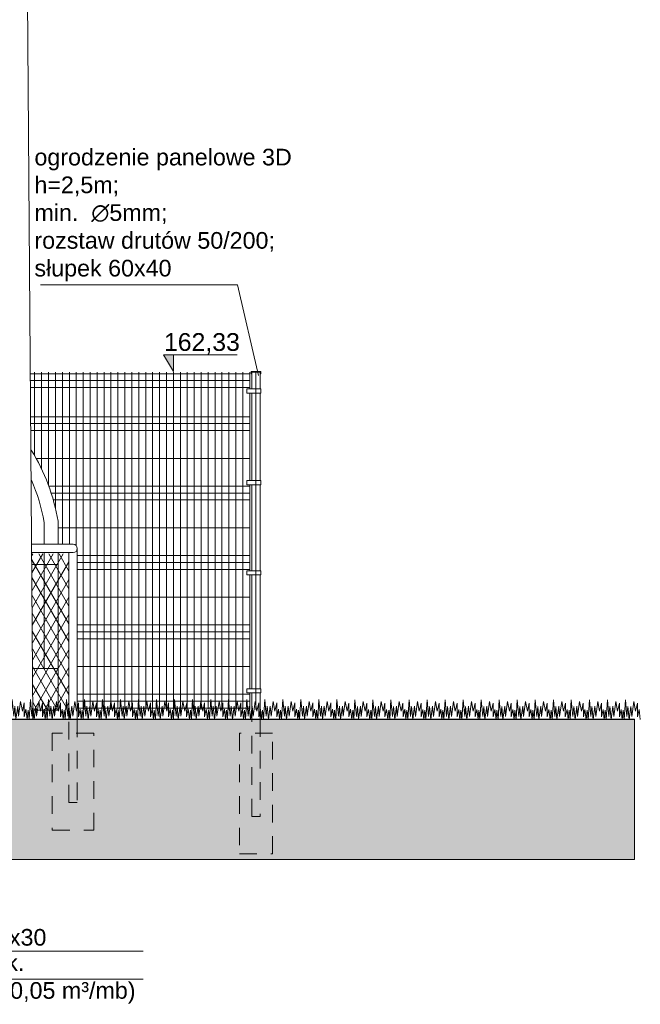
# Model space of a CAD drawing. Header units: millimetres. Extents: x 1962 to 3194, y -795 to -219.
# Tile 191 of 256: x 2556.73 to 2561.2, y -478.01 to -470.91. Entities that reach past the tile are written whole.
import ezdxf

# ---------------------------------------------------------------- set-up
doc = ezdxf.new("R2010")
doc.units = ezdxf.units.MM
doc.linetypes.add('HIDDEN', pattern=[9.525, 6.35, -3.175])
doc.layers.get('0').update_dxf_attribs({"lineweight": 5})
doc.layers.get('Defpoints').update_dxf_attribs({"lineweight": 9})
for name, color, linetype, lineweight in [('A_boisko reflektory', 74, 'Continuous', 9), ('A_flagi przekrojowe', 92, 'Continuous', 9), ('A_hatch przekroje', 125, 'Continuous', 9), ('A_hidden', 137, 'HIDDEN', 9), ('A_koty wysokośc.', 53, 'Continuous', 9), ('A_ogrodzenie 1_2m', 34, 'Continuous', 9), ('A_ogrodzenie 2_4m', 45, 'Continuous', 9), ('A_przekrojowe', 42, 'Continuous', 9), ('A_widok', 142, 'Continuous', 9)]:
    doc.layers.add(name, color=color, linetype=linetype, lineweight=lineweight)
doc.styles.get("Standard").update_dxf_attribs({"font": 'arial.ttf'})

# ---------------------------------------------------------------- blocks, each defined once
blk = doc.blocks.new('zw$528A')
at = {"layer": 'A_boisko reflektory'}
for p, q in [((-0.12, 0), (-0.04, 11)), ((0.12, 0), (-0.12, 0))]:
    blk.add_line(p, q, dxfattribs=at)
blk = doc.blocks.new('zw$CA91')
at = {"layer": 'A_koty wysokośc.'}
h = blk.add_hatch(color=256, dxfattribs=at)
h.dxf.hatch_style = 1
h.paths.add_polyline_path([(-0.448, 0.753), (0, 0), (0, 0.753)])
blk.add_lwpolyline([(2.874, 0.753), (-0.448, 0.753), (0, 0), (0, 0.753)], dxfattribs=at)
blk = doc.blocks.new('zw$824C')
at = {"layer": 'A_hatch przekroje'}
h = blk.add_hatch(dxfattribs=at)
h.set_pattern_fill('EARTH2', color=256, scale=0.03, angle=339.97819, style=2)
h.set_pattern_definition([(225, (4.0639, 26.90586), (-3e-14, -1.077631), [0.3429, -0.4191]), (225, (4.30634, 26.6634), (-3e-14, -1.077631), [0.3429, -0.4191]), (225, (4.2471, 26.7227), (-3e-14, -1.077631), [0.35052, -0.41148]), (225, (4.1878, 26.7819), (-3e-14, -1.077631), [0.35052, -0.41148]), (225, (4.1285, 26.8412), (-3e-14, -1.077631), [0.35052, -0.41148]), (225, (4.1285, 27.38), (-3e-14, -1.077631), [0.3429, -0.4191]), (225, (4.1878, 27.32075), (-3e-14, -1.077631), [0.3429, -0.4191]), (225, (4.2471, 27.2615), (-3e-14, -1.077631), [0.3429, -0.4191]), (225, (4.30634, 27.2022), (-3e-14, -1.077631), [0.3429, -0.4191]), (225, (4.0639, 27.4447), (-3e-14, -1.077631), [0.3429, -0.4191]), (315, (3.5466, 26.9274), (1.077631, -3e-14), [0.3429, -0.4191]), (315, (3.7945, 27.1753), (1.077631, -3e-14), [0.3429, -0.4191]), (315, (3.7298, 27.1106), (1.077631, -3e-14), [0.3429, -0.4191]), (315, (3.6705, 27.05134), (1.077631, -3e-14), [0.3429, -0.4191]), (315, (3.6113, 26.9921), (1.077631, -3e-14), [0.3429, -0.4191]), (315, (4.1501, 26.9921), (1.077631, -3e-14), [0.35052, -0.41148]), (315, (4.20935, 27.05134), (1.077631, -3e-14), [0.35052, -0.41148]), (315, (4.2686, 27.1106), (1.077631, -3e-14), [0.35052, -0.41148]), (315, (4.3333, 27.1753), (1.077631, -3e-14), [0.3429, -0.4191]), (315, (4.0908, 26.9328), (1.077631, -3e-14), [0.3429, -0.4191])])
h.paths.add_polyline_path([(76.5613, 1.0882), (65.5052, 1.1103), (80.7052, 1.0799), (80.7052, 1.0097), (80.7052, 0.9128), (83.2852, 0.8614), (83.2852, 0.9551), (83.2452, 1.2351), (83.1852, 1.2351), (83.1852, 1.3097), (83.3952, 1.3097), (83.5752, 1.3097), (84.6852, 1.3097), (84.6852, 1.3096), (84.9252, 1.3096), (84.9252, 1.3097), (89.261, 1.3097), (89.261, 0.3), (76.5613, 0.3)])
edge = h.paths.add_edge_path(flags=16)
edge.add_arc((81.0792, 0.7473), 0.08, 0, 360)
at = {"layer": 'A_ogrodzenie 1_2m'}
h = blk.add_hatch(dxfattribs=at)
h.set_pattern_fill('DIAMONDS', color=256, scale=0.02, style=2)
h.set_pattern_definition([(60, (-2471.899296, 477.264976), (-0.0549926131, 0.03175), []), (120, (-2471.899296, 477.264976), (-0.0549926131, -0.03175), [])])
h.paths.add_polyline_path([(84.3852, 1.3806), (84.3852, 2.5008), (84.692, 2.5008), (84.6856, 1.3806)])
h.paths.add_polyline_path([(84.9247, 1.3806), (84.9183, 2.5008), (85.1852, 2.5008), (85.1852, 1.3806)])
at = {"layer": 'A_flagi przekrojowe'}
for p, q in [((82.5433, -0.3621), (85.7194, -0.3621)), ((82.5433, -0.5621), (85.7194, -0.5621))]:
    blk.add_line(p, q, dxfattribs=at)
blk.add_lwpolyline([(86.5506, 3.7866), (86.3991, 4.4404), (84.9801, 4.4404)], dxfattribs=at)
at = {"layer": 'A_hidden', "ltscale": 0.02}
for points in [[(85.2452, 1.3085), (85.2452, 0.7097), (85.1852, 0.7097), (85.1852, 1.3097)], [(86.5634, 1.3097), (86.5634, 0.6097), (86.5034, 0.6097), (86.5034, 1.3097)]]:
    blk.add_lwpolyline(points, dxfattribs=at)
for points in [[(85.0652, 0.5097), (85.3652, 0.5097), (85.3652, 1.2097), (85.0652, 1.2097)], [(86.4134, 0.3394), (86.6534, 0.3394), (86.6534, 1.2097), (86.4134, 1.2097)]]:
    blk.add_lwpolyline(points, close=True, dxfattribs=at)
at = {"layer": 'A_ogrodzenie 1_2m'}
for p, q in [((84.9179, 2.5708), (85.2152, 2.5708)), ((84.9183, 2.5108), (85.2152, 2.5108)), ((85.1852, 1.3097), (85.1852, 2.5108)), ((85.2452, 1.3097), (85.2452, 2.5408))]:
    blk.add_line(p, q, dxfattribs=at)
blk.add_arc((85.2152, 2.5408), 0.03, 270, 90, dxfattribs=at)
at = {"layer": 'A_ogrodzenie 2_4m'}
for p, q in [((84.9109, 3.7997), (86.4884, 3.7997)), ((84.9384, 3.2084), (84.9384, 3.8097)), ((84.9884, 3.1133), (84.9884, 3.8097)), ((85.0384, 2.995), (85.0384, 3.8097)), ((85.0884, 2.8287), (85.0884, 3.8097)), ((85.1384, 2.5708), (85.1384, 3.8097)), ((85.1884, 2.5708), (85.1884, 3.8097)), ((85.2384, 2.5598), (85.2384, 3.8097)), ((85.2884, 1.3797), (85.2884, 3.8097)), ((85.3384, 1.3797), (85.3384, 3.8097)), ((85.3884, 1.3797), (85.3884, 3.8097)), ((85.4384, 1.3797), (85.4384, 3.8097)), ((85.4884, 1.3797), (85.4884, 3.8097)), ((85.5384, 1.3797), (85.5384, 3.8097)), ((85.5884, 1.3797), (85.5884, 3.8097)), ((85.6384, 1.3797), (85.6384, 3.8097)), ((85.6884, 1.3797), (85.6884, 3.8097)), ((85.7384, 1.3797), (85.7384, 3.8097)), ((85.7884, 1.3797), (85.7884, 3.8097)), ((85.8384, 1.3797), (85.8384, 3.8097)), ((85.8884, 1.3797), (85.8884, 3.8097)), ((85.9384, 1.3797), (85.9384, 3.8097)), ((85.9884, 1.3797), (85.9884, 3.8097)), ((86.0384, 1.3797), (86.0384, 3.8097)), ((86.0884, 1.3797), (86.0884, 3.8097)), ((86.1384, 1.3797), (86.1384, 3.8097)), ((86.1884, 1.3797), (86.1884, 3.8097)), ((86.2384, 1.3797), (86.2384, 3.8097)), ((86.2884, 1.3797), (86.2884, 3.8097)), ((86.3384, 1.3797), (86.3384, 3.8097)), ((86.3884, 1.3797), (86.3884, 3.8097)), ((86.4384, 1.3797), (86.4384, 3.8097)), ((86.4884, 3.6897), (86.4884, 3.8097)), ((86.5334, 3.8097), (86.5334, 1.3797)), ((84.9112, 3.7497), (86.4884, 3.7497)), ((84.9115, 3.6997), (86.4884, 3.6997)), ((86.4884, 3.0297), (86.4884, 3.6597)), ((84.9127, 3.4897), (86.4884, 3.4897)), ((84.913, 3.4397), (86.4884, 3.4397)), ((84.9133, 3.3897), (86.4884, 3.3897)), ((84.949, 3.1897), (86.4884, 3.1897)), ((85.0404, 2.9897), (86.4884, 2.9897)), ((86.4884, 2.3797), (86.4884, 2.9997)), ((85.0576, 2.9397), (86.4884, 2.9397)), ((85.0727, 2.8897), (86.4884, 2.8897)), ((85.1068, 2.6897), (86.4884, 2.6897)), ((85.2452, 2.4897), (86.4884, 2.4897)), ((85.2452, 2.4397), (86.4884, 2.4397)), ((85.2452, 2.3897), (86.4884, 2.3897)), ((86.4884, 1.5297), (86.4884, 2.3497)), ((85.2452, 2.1897), (86.4884, 2.1897)), ((85.2452, 1.9897), (86.4884, 1.9897)), ((85.2452, 1.9397), (86.4884, 1.9397)), ((85.2452, 1.8897), (86.4884, 1.8897)), ((85.2452, 1.6897), (86.4884, 1.6897)), ((86.4884, 1.3797), (86.4884, 1.4997)), ((85.2452, 1.4897), (86.4884, 1.4897)), ((85.2452, 1.4397), (86.4884, 1.4397)), ((85.2452, 1.3897), (86.4884, 1.3897))]:
    blk.add_line(p, q, dxfattribs=at)
blk.add_lwpolyline([(86.5684, 3.7997), (86.5634, 3.7997), (86.5634, 3.8097), (86.5034, 3.8097), (86.5034, 3.7997), (86.4984, 3.7997), (86.4984, 3.8147), (86.5684, 3.8147)], close=True, dxfattribs=at)
for points in [[(86.5034, 3.6897), (86.5034, 3.8097), (86.5634, 3.8097), (86.5634, 3.6897)], [(86.5684, 3.6897), (86.4684, 3.6897), (86.4684, 3.6597), (86.5684, 3.6597), (86.5684, 3.6897)], [(86.5034, 3.0297), (86.5034, 3.6597)], [(86.5634, 3.6597), (86.5634, 3.0297)], [(86.5684, 3.0297), (86.4684, 3.0297), (86.4684, 2.9997), (86.5684, 2.9997), (86.5684, 3.0297)], [(86.5034, 2.3797), (86.5034, 2.9997)], [(86.5634, 2.9997), (86.5634, 2.3797)], [(86.5684, 2.3797), (86.4684, 2.3797), (86.4684, 2.3497), (86.5684, 2.3497), (86.5684, 2.3797)], [(86.5034, 1.5297), (86.5034, 2.3497)], [(86.5634, 2.3497), (86.5634, 1.5297)], [(86.5684, 1.5297), (86.4684, 1.5297), (86.4684, 1.4997), (86.5684, 1.4997), (86.5684, 1.5297)], [(86.5034, 1.3097), (86.5034, 1.4997)], [(86.5634, 1.4997), (86.5634, 1.3097)]]:
    blk.add_lwpolyline(points, dxfattribs=at)
at = {"layer": 'A_przekrojowe', "const_width": 0.01}
blk.add_lwpolyline([(83.1852, 1.3097), (89.261, 1.3097)], dxfattribs=at)
at = {"layer": 'A_widok'}
for p, q in [((85.0067, 2.7281), (85.0067, 2.5708)), ((85.1068, 2.7364), (85.1068, 2.5708)), ((85.0067, 2.5108), (85.0067, 1.6756)), ((85.1068, 2.5108), (85.1068, 1.3756)), ((85.1068, 2.4256), (84.9188, 2.4256)), ((85.1068, 1.6756), (84.9231, 1.6756)), ((85.1068, 1.3756), (84.9248, 1.3756))]:
    blk.add_line(p, q, dxfattribs=at)
for points in [[(84.8845, 1.3099), (84.8845, 1.3099), (84.8758, 1.3818), (84.8639, 1.3278), (84.8637, 1.4273), (84.8501, 1.3689), (84.8371, 1.4384), (84.8228, 1.3312), (84.8166, 1.404), (84.8039, 1.3098), (84.7952, 1.4031), (84.7884, 1.3311), (84.7771, 1.4511), (84.7688, 1.3097), (84.7609, 1.3756), (84.7546, 1.3097)], [(85.0145, 1.3096), (85.0145, 1.3096), (85.0061, 1.3815), (84.994, 1.3276), (84.9942, 1.427), (84.9803, 1.3687), (84.9677, 1.4382), (84.9528, 1.3311), (84.947, 1.404), (84.9339, 1.3098), (84.9255, 1.4032), (84.9185, 1.3312), (84.9077, 1.4512), (84.8987, 1.3099), (84.8912, 1.3758), (84.8845, 1.3099)], [(85.1444, 1.3098), (85.1444, 1.3098), (85.1357, 1.3817), (85.1238, 1.3277), (85.1236, 1.4271), (85.11, 1.3688), (85.097, 1.4382), (85.0826, 1.331), (85.0765, 1.4039), (85.0638, 1.3097), (85.0551, 1.403), (85.0483, 1.331), (85.037, 1.451), (85.0287, 1.3096), (85.0208, 1.3755), (85.0145, 1.3096)], [(85.2744, 1.3101), (85.2744, 1.3101), (85.2657, 1.382), (85.2538, 1.3279), (85.2536, 1.4274), (85.24, 1.3691), (85.227, 1.4385), (85.2126, 1.3313), (85.2065, 1.4041), (85.1938, 1.3099), (85.185, 1.4032), (85.1783, 1.3312), (85.1669, 1.4512), (85.1586, 1.3098), (85.1508, 1.3758), (85.1444, 1.3098)], [(85.4043, 1.3097), (85.4043, 1.3097), (85.3959, 1.3816), (85.3838, 1.3277), (85.3841, 1.4271), (85.3702, 1.3689), (85.3575, 1.4383), (85.3426, 1.3312), (85.3368, 1.4041), (85.3237, 1.3099), (85.3154, 1.4033), (85.3083, 1.3313), (85.2975, 1.4514), (85.2885, 1.31), (85.281, 1.376), (85.2744, 1.3101)], [(85.5343, 1.3099), (85.5343, 1.3099), (85.5256, 1.3818), (85.5137, 1.3278), (85.5135, 1.4273), (85.4999, 1.3689), (85.4869, 1.4384), (85.4725, 1.3312), (85.4663, 1.404), (85.4536, 1.3098), (85.4449, 1.4031), (85.4382, 1.3311), (85.4268, 1.4511), (85.4185, 1.3097), (85.4106, 1.3756), (85.4043, 1.3097)], [(85.6642, 1.3096), (85.6642, 1.3096), (85.6558, 1.3815), (85.6437, 1.3276), (85.6439, 1.427), (85.6301, 1.3687), (85.6174, 1.4382), (85.6025, 1.3311), (85.5967, 1.404), (85.5836, 1.3098), (85.5753, 1.4032), (85.5682, 1.3312), (85.5574, 1.4512), (85.5484, 1.3099), (85.5409, 1.3758), (85.5343, 1.3099)], [(85.7942, 1.3098), (85.7942, 1.3098), (85.7854, 1.3817), (85.7735, 1.3277), (85.7734, 1.4271), (85.7597, 1.3688), (85.7468, 1.4382), (85.7324, 1.331), (85.7262, 1.4039), (85.7135, 1.3097), (85.7048, 1.403), (85.6981, 1.331), (85.6867, 1.451), (85.6784, 1.3096), (85.6705, 1.3755), (85.6642, 1.3096)], [(85.9241, 1.3101), (85.9241, 1.3101), (85.9154, 1.382), (85.9035, 1.3279), (85.9033, 1.4274), (85.8897, 1.3691), (85.8767, 1.4385), (85.8623, 1.3313), (85.8562, 1.4041), (85.8435, 1.3099), (85.8347, 1.4032), (85.828, 1.3312), (85.8166, 1.4512), (85.8083, 1.3098), (85.8005, 1.3758), (85.7942, 1.3098)], [(86.054, 1.3097), (86.054, 1.3097), (86.0457, 1.3816), (86.0335, 1.3277), (86.0338, 1.4271), (86.0199, 1.3689), (86.0072, 1.4383), (85.9924, 1.3312), (85.9865, 1.4041), (85.9734, 1.3099), (85.9651, 1.4033), (85.958, 1.3313), (85.9472, 1.4514), (85.9383, 1.31), (85.9307, 1.376), (85.9241, 1.3101)], [(86.184, 1.3099), (86.184, 1.3099), (86.1753, 1.3818), (86.1634, 1.3278), (86.1632, 1.4273), (86.1496, 1.3689), (86.1366, 1.4384), (86.1222, 1.3312), (86.1161, 1.404), (86.1034, 1.3098), (86.0946, 1.4031), (86.0879, 1.3311), (86.0765, 1.4511), (86.0682, 1.3097), (86.0604, 1.3756), (86.054, 1.3097)], [(86.3139, 1.3096), (86.3139, 1.3096), (86.3056, 1.3815), (86.2934, 1.3276), (86.2937, 1.427), (86.2798, 1.3687), (86.2671, 1.4382), (86.2522, 1.3311), (86.2464, 1.404), (86.2333, 1.3098), (86.225, 1.4032), (86.2179, 1.3312), (86.2071, 1.4512), (86.1982, 1.3099), (86.1906, 1.3758), (86.184, 1.3099)], [(86.4439, 1.3098), (86.4439, 1.3098), (86.4352, 1.3817), (86.4233, 1.3277), (86.4231, 1.4271), (86.4095, 1.3688), (86.3965, 1.4382), (86.3821, 1.331), (86.376, 1.4039), (86.3633, 1.3097), (86.3545, 1.403), (86.3478, 1.331), (86.3364, 1.451), (86.3281, 1.3096), (86.3203, 1.3755), (86.3139, 1.3096)], [(86.5738, 1.3101), (86.5738, 1.3101), (86.5651, 1.382), (86.5532, 1.3279), (86.553, 1.4274), (86.5394, 1.3691), (86.5264, 1.4385), (86.512, 1.3313), (86.5059, 1.4041), (86.4932, 1.3099), (86.4845, 1.4032), (86.4777, 1.3312), (86.4664, 1.4512), (86.458, 1.3098), (86.4502, 1.3758), (86.4439, 1.3098)], [(86.7038, 1.3097), (86.7038, 1.3097), (86.6954, 1.3816), (86.6832, 1.3277), (86.6835, 1.4271), (86.6696, 1.3689), (86.6569, 1.4383), (86.6421, 1.3312), (86.6363, 1.4041), (86.6232, 1.3099), (86.6148, 1.4033), (86.6078, 1.3313), (86.5969, 1.4514), (86.588, 1.31), (86.5804, 1.376), (86.5738, 1.3101)], [(86.8337, 1.3099), (86.8337, 1.3099), (86.825, 1.3818), (86.8131, 1.3278), (86.8129, 1.4273), (86.7993, 1.3689), (86.7863, 1.4384), (86.7719, 1.3312), (86.7658, 1.404), (86.7531, 1.3098), (86.7444, 1.4031), (86.7376, 1.3311), (86.7263, 1.4511), (86.7179, 1.3097), (86.7101, 1.3756), (86.7038, 1.3097)], [(86.9637, 1.3096), (86.9637, 1.3096), (86.9553, 1.3815), (86.9431, 1.3276), (86.9434, 1.427), (86.9295, 1.3687), (86.9168, 1.4382), (86.902, 1.3311), (86.8962, 1.404), (86.883, 1.3098), (86.8747, 1.4032), (86.8677, 1.3312), (86.8568, 1.4512), (86.8479, 1.3099), (86.8403, 1.3758), (86.8337, 1.3099)], [(87.0936, 1.3098), (87.0936, 1.3098), (87.0849, 1.3817), (87.073, 1.3277), (87.0728, 1.4271), (87.0592, 1.3688), (87.0462, 1.4382), (87.0318, 1.331), (87.0257, 1.4039), (87.013, 1.3097), (87.0042, 1.403), (86.9975, 1.331), (86.9861, 1.451), (86.9778, 1.3096), (86.97, 1.3755), (86.9637, 1.3096)], [(87.2235, 1.3095), (87.2235, 1.3095), (87.2152, 1.3814), (87.203, 1.3274), (87.2033, 1.4269), (87.1894, 1.3686), (87.1767, 1.4381), (87.1619, 1.331), (87.156, 1.4039), (87.1429, 1.3097), (87.1346, 1.4031), (87.1275, 1.3311), (87.1167, 1.4511), (87.1078, 1.3098), (87.1002, 1.3757), (87.0936, 1.3098)], [(87.3535, 1.3091), (87.3535, 1.3091), (87.3451, 1.3811), (87.333, 1.3271), (87.3332, 1.4265), (87.3193, 1.3683), (87.3067, 1.4377), (87.2918, 1.3306), (87.286, 1.4035), (87.2729, 1.3093), (87.2645, 1.4027), (87.2575, 1.3307), (87.2467, 1.4508), (87.2377, 1.3094), (87.2302, 1.3754), (87.2235, 1.3095)], [(87.4834, 1.3094), (87.4834, 1.3094), (87.4747, 1.3813), (87.4628, 1.3272), (87.4626, 1.4267), (87.449, 1.3684), (87.436, 1.4378), (87.4216, 1.3306), (87.4155, 1.4034), (87.4028, 1.3092), (87.3941, 1.4025), (87.3873, 1.3305), (87.376, 1.4505), (87.3677, 1.3091), (87.3598, 1.3751), (87.3535, 1.3091)], [(87.6134, 1.3096), (87.6134, 1.3096), (87.6047, 1.3815), (87.5928, 1.3275), (87.5926, 1.4269), (87.579, 1.3686), (87.566, 1.438), (87.5516, 1.3308), (87.5455, 1.4037), (87.5328, 1.3094), (87.524, 1.4028), (87.5173, 1.3308), (87.5059, 1.4508), (87.4976, 1.3094), (87.4898, 1.3753), (87.4834, 1.3094)], [(87.7433, 1.3092), (87.7433, 1.3092), (87.7349, 1.3812), (87.7228, 1.3272), (87.7231, 1.4266), (87.7092, 1.3684), (87.6965, 1.4379), (87.6816, 1.3307), (87.6758, 1.4036), (87.6627, 1.3095), (87.6544, 1.4028), (87.6473, 1.3308), (87.6365, 1.4509), (87.6275, 1.3095), (87.62, 1.3755), (87.6134, 1.3096)], [(87.8733, 1.3095), (87.8733, 1.3095), (87.8646, 1.3814), (87.8527, 1.3273), (87.8525, 1.4268), (87.8389, 1.3685), (87.8259, 1.4379), (87.8115, 1.3307), (87.8053, 1.4036), (87.7927, 1.3093), (87.7839, 1.4027), (87.7772, 1.3306), (87.7658, 1.4506), (87.7575, 1.3093), (87.7497, 1.3752), (87.7433, 1.3092)], [(88.0032, 1.3091), (88.0032, 1.3091), (87.9948, 1.3811), (87.9827, 1.3271), (87.9829, 1.4265), (87.9691, 1.3683), (87.9564, 1.4377), (87.9415, 1.3306), (87.9357, 1.4035), (87.9226, 1.3093), (87.9143, 1.4027), (87.9072, 1.3307), (87.8964, 1.4508), (87.8874, 1.3094), (87.8799, 1.3754), (87.8733, 1.3095)], [(88.1332, 1.3094), (88.1332, 1.3094), (88.1245, 1.3813), (88.1125, 1.3272), (88.1124, 1.4267), (88.0987, 1.3684), (88.0858, 1.4378), (88.0714, 1.3306), (88.0652, 1.4034), (88.0525, 1.3092), (88.0438, 1.4025), (88.0371, 1.3305), (88.0257, 1.4505), (88.0174, 1.3091), (88.0095, 1.3751), (88.0032, 1.3091)], [(88.2631, 1.309), (88.2631, 1.309), (88.2547, 1.3809), (88.2426, 1.327), (88.2428, 1.4264), (88.229, 1.3682), (88.2163, 1.4376), (88.2014, 1.3305), (88.1956, 1.4034), (88.1825, 1.3092), (88.1742, 1.4026), (88.1671, 1.3306), (88.1563, 1.4507), (88.1473, 1.3093), (88.1398, 1.3753), (88.1332, 1.3094)], [(88.393, 1.3087), (88.393, 1.3087), (88.3847, 1.3806), (88.3725, 1.3266), (88.3728, 1.4261), (88.3589, 1.3678), (88.3462, 1.4373), (88.3314, 1.3302), (88.3255, 1.403), (88.3124, 1.3089), (88.3041, 1.4022), (88.2971, 1.3303), (88.2862, 1.4503), (88.2773, 1.309), (88.2697, 1.3749), (88.2631, 1.309)], [(88.523, 1.3089), (88.523, 1.3089), (88.5143, 1.3808), (88.5024, 1.3268), (88.5022, 1.4262), (88.4886, 1.3679), (88.4756, 1.4373), (88.4612, 1.3301), (88.4551, 1.403), (88.4424, 1.3087), (88.4336, 1.4021), (88.4269, 1.3301), (88.4155, 1.4501), (88.4072, 1.3087), (88.3994, 1.3746), (88.393, 1.3087)], [(88.6529, 1.3091), (88.6529, 1.3091), (88.6442, 1.381), (88.6323, 1.327), (88.6321, 1.4264), (88.6185, 1.3681), (88.6055, 1.4375), (88.5912, 1.3303), (88.585, 1.4032), (88.5723, 1.309), (88.5636, 1.4023), (88.5568, 1.3303), (88.5455, 1.4503), (88.5372, 1.3089), (88.5293, 1.3748), (88.523, 1.3089)], [(88.7829, 1.3088), (88.7829, 1.3088), (88.7745, 1.3807), (88.7623, 1.3267), (88.7626, 1.4262), (88.7487, 1.3679), (88.7361, 1.4374), (88.7212, 1.3303), (88.7154, 1.4032), (88.7023, 1.309), (88.6939, 1.4024), (88.6869, 1.3304), (88.6761, 1.4504), (88.6671, 1.3091), (88.6596, 1.375), (88.6529, 1.3091)], [(88.9128, 1.309), (88.9128, 1.309), (88.9041, 1.3809), (88.8922, 1.3269), (88.892, 1.4263), (88.8784, 1.368), (88.8654, 1.4374), (88.851, 1.3302), (88.8449, 1.4031), (88.8322, 1.3089), (88.8235, 1.4022), (88.8167, 1.3302), (88.8054, 1.4502), (88.797, 1.3088), (88.7892, 1.3747), (88.7829, 1.3088)], [(89.0428, 1.3087), (89.0428, 1.3087), (89.0344, 1.3806), (89.0222, 1.3266), (89.0225, 1.4261), (89.0086, 1.3678), (88.9959, 1.4373), (88.9811, 1.3302), (88.9753, 1.403), (88.9622, 1.3089), (88.9538, 1.4022), (88.9468, 1.3303), (88.9359, 1.4503), (88.927, 1.309), (88.9195, 1.3749), (88.9128, 1.309)], [(89.1727, 1.3089), (89.1727, 1.3089), (89.164, 1.3808), (89.1521, 1.3268), (89.1519, 1.4262), (89.1383, 1.3679), (89.1253, 1.4373), (89.1109, 1.3301), (89.1048, 1.403), (89.0921, 1.3087), (89.0834, 1.4021), (89.0766, 1.3301), (89.0653, 1.4501), (89.0569, 1.3087), (89.0491, 1.3746), (89.0428, 1.3087)], [(89.3027, 1.3085), (89.3027, 1.3085), (89.2943, 1.3805), (89.2821, 1.3265), (89.2824, 1.426), (89.2685, 1.3677), (89.2558, 1.4372), (89.241, 1.33), (89.2352, 1.4029), (89.222, 1.3088), (89.2137, 1.4021), (89.2067, 1.3301), (89.1958, 1.4502), (89.1869, 1.3088), (89.1793, 1.3748), (89.1727, 1.3089)]]:
    blk.add_lwpolyline(points, dxfattribs=at)
for radius, start, end in [(1.4001, 9.31711, 31.87816), (1.3, 9.66995, 23.72274)]:
    blk.add_arc((83.7252, 2.5097), radius, start, end, dxfattribs=at)
at = {"layer": 'Defpoints'}
for q in [(89.261, 1.3097), (20.7556, 0.3)]:
    blk.add_line((89.261, 0.3), q, dxfattribs=at)
at = {"layer": 'A_boisko reflektory', "xscale": -1}
blk.add_blockref('zw$528A', (84.8052, 1.3096), dxfattribs=at)
at = {"layer": 'A_koty wysokośc.', "xscale": 0.16, "yscale": 0.16, "zscale": 0.16}
blk.add_blockref('zw$CA91', (85.9384, 3.8147), dxfattribs=at)
at = {"layer": 'A_flagi przekrojowe', "char_height": 0.12}
for s, insert, width, attachment_point in [('ogrodzenie panelowe 3D\\Ph=2,5m;\\Pmin.  ∅5mm;\\P{\\A1;rozstaw drutów 50/200;}\\P{\\A1;słupek 60x40}', (84.9368, 5.4203), 2.295452, 1), ('obrzeże betonowe 8x30', (83.2433, -0.2621), 2.40281, 4), ('podsypka cem.-piask.', (83.2433, -0.4621), 2.430196, 4), ('ława bet. z oporem (0,05 m³/mb)', (83.2433, -0.6621), 7.254352, 4)]:
    blk.add_mtext(s, dxfattribs=dict(at, insert=insert, width=width, attachment_point=attachment_point))
at = {"layer": 'A_koty wysokośc.', "insert": (85.8703, 4.0159), "char_height": 0.128, "width": 0.825285, "attachment_point": 4}
blk.add_mtext('162,33', dxfattribs=at)

msp = doc.modelspace()

# ---------------------------------------------------------------- block references
at = {"rotation": 2.994810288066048e-11}
msp.add_blockref('zw$824C', (2471.8993, -477.265), dxfattribs=at)

doc.saveas('drawing.dxf')
